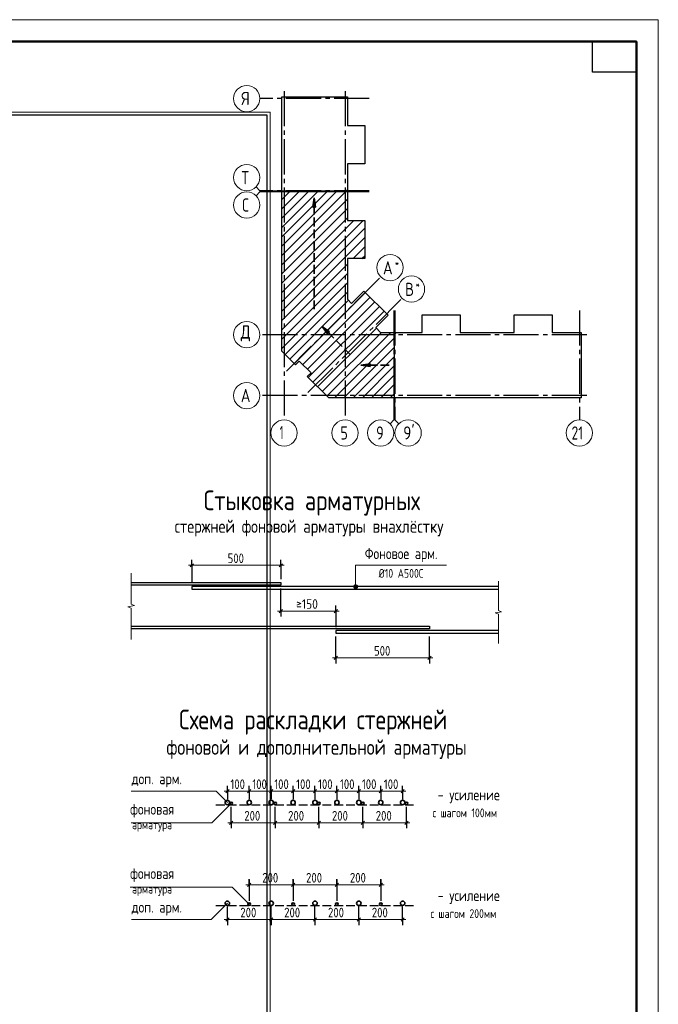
# Model space of a CAD drawing. Header units: millimetres. Extents: x 0 to 43617, y 0 to 59400.
# Tile 30 of 30: x 27429 to 42000, y 36931 to 59400. Entities that reach past the tile are written whole.
import ezdxf

# ---------------------------------------------------------------- set-up
doc = ezdxf.new("R2010")
doc.units = ezdxf.units.MM
doc.linetypes.add('______2', pattern=[270, 200, -70])
doc.linetypes.add('______5', pattern=[1100, 800, -100, 100, -100])
for name, color, linetype, lineweight in [('Standard', 7, 'Continuous', 25), ('Оси', 40, '______5', 18), ('Примечания', 7, 'Continuous', 25)]:
    doc.layers.add(name, color=color, linetype=linetype, lineweight=lineweight)
doc.styles.add('GOST 2.304-81', font='txt')
doc.styles.add('ISOCPEUR', font='txt')

msp = doc.modelspace()

# ---------------------------------------------------------------- hatches: boundary and pattern name
at = {"layer": 'Примечания', "linetype": 'Continuous', "lineweight": 35, "transparency": 33554687}
for points in [[(34178, 55124), (34148, 55334), (34118, 55124)], [(34499, 52274), (34329, 52401), (34456, 52231)], [(35423, 51547), (35213, 51517), (35423, 51487)]]:
    msp.add_hatch(color=7, dxfattribs=at).paths.add_polyline_path(points)
at = {"layer": 'Примечания', "linetype": 'Continuous', "lineweight": 13, "transparency": 33554687}
for points in [[(35047, 46463), (35137, 46463), (35131, 46485)], [(35047, 46463), (35131, 46485), (35053, 46485)], [(35053, 46440), (35137, 46463), (35047, 46463)], [(35053, 46485), (35131, 46485), (35115, 46502)], [(35053, 46485), (35115, 46502), (35070, 46502)], [(35053, 46440), (35131, 46440), (35137, 46463)], [(35070, 46424), (35131, 46440), (35053, 46440)], [(35070, 46502), (35115, 46502), (35092, 46508)], [(35070, 46424), (35115, 46424), (35131, 46440)], [(35115, 46424), (35070, 46424), (35092, 46418)]]:
    msp.add_hatch(color=7, dxfattribs=at).paths.add_polyline_path(points)

# ---------------------------------------------------------------- linework, layer by layer
at = {"layer": 'Standard', "color": 7, "linetype": 'Continuous', "lineweight": 13, "transparency": 33554687}
for p, q in [((32909, 55496), (32821, 55584)), ((32909, 55471), (32821, 55383)), ((32909, 55496), (33409, 55496)), ((32909, 55471), (33409, 55471)), ((35967, 50269), (35967, 50769)), ((35992, 50269), (35992, 50769)), ((35967, 50269), (35879, 50181)), ((35992, 50269), (36080, 50181))]:
    msp.add_line(p, q, dxfattribs=at)
at = {"layer": 'Standard', "color": 7, "linetype": 'Continuous', "lineweight": 35, "transparency": 33554687}
for p, q in [((33409, 54233), (34657, 55481)), ((33409, 54658), (34232, 55481)), ((33409, 55082), (33808, 55481)), ((33409, 54021), (34869, 55481)), ((33409, 54445), (34445, 55481)), ((33409, 54870), (34020, 55481)), ((33409, 55294), (33596, 55481)), ((33409, 53809), (34905, 55305)), ((33409, 53597), (34905, 55093)), ((33409, 53385), (34905, 54881)), ((33409, 52961), (35266, 54818)), ((33409, 53173), (35054, 54818)), ((33409, 52748), (35302, 54641)), ((33409, 52536), (35302, 54429)), ((35035, 53950), (35302, 54217)), ((35247, 53950), (35302, 54005)), ((33409, 52324), (34905, 53820)), ((33409, 52112), (34905, 53608)), ((33409, 51900), (34905, 53396)), ((33485, 51763), (34905, 53184)), ((33697, 51551), (35318, 53173)), ((33888, 51530), (35424, 53067)), ((33591, 51657), (34931, 52998)), ((33994, 51424), (35530, 52961)), ((34015, 51233), (35636, 52855)), ((34121, 51127), (35743, 52749)), ((34227, 51021), (35568, 52362)), ((34333, 50915), (35683, 52265)), ((34439, 50809), (35895, 52265)), ((34612, 50769), (35977, 52134)), ((34824, 50769), (35977, 51922)), ((35036, 50769), (35977, 51710)), ((35248, 50769), (35977, 51498)), ((35460, 50769), (35977, 51286)), ((35672, 50769), (35977, 51074)), ((35884, 50769), (35977, 50862))]:
    msp.add_line(p, q, dxfattribs=at)
at = {"layer": 'Standard', "color": 7, "linetype": 'Continuous', "lineweight": 13, "transparency": 33554687}
msp.add_lwpolyline([(0, 0), (42000, 0), (42000, 59400), (0, 59400), (0, 0)], close=True, dxfattribs=at)
for points in [[(42000, 59400), (0, 59400), (0, 0), (42000, 0), (42000, 59400)], [(42000, 59400), (0, 59400), (0, 0), (42000, 0), (42000, 59400)], [(7674, 10380), (33074, 10380), (33074, 57220), (7674, 57220), (7674, 10380)]]:
    msp.add_lwpolyline(points, dxfattribs=at)
at = {"layer": 'Standard', "color": 7, "linetype": 'Continuous', "lineweight": 50, "transparency": 33554687}
msp.add_lwpolyline([(2000, 58900), (41500, 58900), (41500, 500), (2000, 500), (2000, 58900)], close=True, dxfattribs=at)
at = {"layer": 'Standard', "color": 7, "linetype": 'Continuous', "lineweight": 25, "transparency": 33554687}
msp.add_lwpolyline([(41500, 58900), (41500, 58200), (40500, 58200), (40500, 58900), (41500, 58900)], close=True, dxfattribs=at)
for points in [[(33409, 55486), (33409, 57643), (34905, 57643), (34905, 56982), (35302, 56982), (35302, 56114), (34905, 56114), (34905, 55486), (34887, 55486), (34887, 55506), (34872, 55506), (34872, 55486), (33409, 55486)], [(7394, 10100), (33074, 10100), (33074, 57220), (7394, 57220), (7394, 10100)], [(33409, 52026), (33409, 55481), (33547, 55481), (33547, 55461), (33562, 55461), (33562, 55481), (34905, 55481), (34905, 54818), (35302, 54818), (35302, 53950), (34905, 53950), (34905, 53024), (35003, 52926), (35284, 53207), (35833, 52658), (35552, 52377), (35664, 52265), (35977, 52265), (35977, 50769), (34479, 50769), (33991, 51257), (34076, 51342), (33808, 51610), (33723, 51525), (33409, 51839), (33409, 52026)], [(35982, 50769), (35982, 52232), (36002, 52232), (36002, 52247), (35982, 52247), (35982, 52265), (36610, 52265), (36610, 52662), (37478, 52662), (37478, 52265), (38096, 52265), (38714, 52265), (38714, 52662), (39582, 52662), (39582, 52265), (40243, 52265), (40243, 50769), (38096, 50769), (35982, 50769)]]:
    msp.add_lwpolyline(points, dxfattribs=at)
at = {"layer": 'Standard', "color": 254, "linetype": 'Continuous', "lineweight": 13, "true_color": 0xc4c4ff, "transparency": 33554687}
msp.add_lwpolyline([(8224, 10930), (33143, 10930), (33143, 57289), (8224, 57289), (8224, 10930)], dxfattribs=at)
at = {"layer": 'Оси', "color": 8, "linetype": '______5', "lineweight": -3, "transparency": 33554687}
for p, q in [((33462, 57770), (33462, 50269)), ((34852, 57770), (34852, 50269)), ((35405, 57600), (32909, 57600)), ((35405, 55496), (32909, 55496)), ((35405, 55471), (32909, 55471)), ((33517, 51381), (35667, 53531)), ((34007, 50891), (36157, 53041)), ((35967, 52765), (35967, 50269)), ((35992, 52765), (35992, 50269)), ((40200, 52765), (40200, 50269)), ((40370, 52212), (32909, 52212)), ((40370, 52212), (32909, 52212)), ((40370, 50822), (32909, 50822))]:
    msp.add_line(p, q, dxfattribs=at)
at = {"layer": 'Оси', "color": 7, "linetype": 'Continuous', "lineweight": 13, "transparency": 33554687}
for centre in [(32609, 57600), (32609, 55796), (32609, 55171), (35879, 53743), (36369, 53253), (32609, 52212), (32609, 52212), (32609, 50822), (33462, 49969), (34852, 49969), (35667, 49969), (36292, 49969), (40200, 49969)]:
    msp.add_circle(centre, 300, dxfattribs=at)
at = {"layer": 'Примечания', "color": 7, "linetype": 'Continuous', "lineweight": 35, "transparency": 33554687}
for p, q in [((34148, 55334), (34118, 55124)), ((34148, 55334), (34148, 55334)), ((34148, 55334), (34148, 55334)), ((34148, 55334), (34148, 55334)), ((34178, 55124), (34148, 55334)), ((34118, 55124), (34178, 55124)), ((34148, 55124), (34148, 55109)), ((34329, 52401), (34329, 52401)), ((34329, 52401), (34329, 52401)), ((34329, 52401), (34329, 52401)), ((34329, 52401), (34456, 52231)), ((34499, 52274), (34329, 52401)), ((34456, 52231), (34499, 52274)), ((34478, 52252), (34488, 52242)), ((35423, 51547), (35213, 51517)), ((35213, 51517), (35213, 51517)), ((35213, 51517), (35213, 51517)), ((35213, 51517), (35213, 51517)), ((35213, 51517), (35423, 51487)), ((35423, 51487), (35423, 51547)), ((35423, 51517), (35438, 51517))]:
    msp.add_line(p, q, dxfattribs=at)
at = {"layer": 'Примечания', "color": 7, "linetype": '______2', "lineweight": 35, "transparency": 33554687}
for p, q in [((34148, 52794), (34148, 55334)), ((34980, 51750), (34329, 52401)), ((35863, 51517), (35213, 51517))]:
    msp.add_line(p, q, dxfattribs=at)
at = {"layer": 'Примечания', "color": 7, "linetype": 'Continuous', "lineweight": 25, "transparency": 33554687}
for p, q in [((31317, 46911), (31392, 46986)), ((33347, 46911), (33422, 46986)), ((33347, 45868), (33422, 45943)), ((34602, 45868), (34677, 45943)), ((34602, 44799), (34677, 44874)), ((36742, 44799), (36817, 44874)), ((32130, 41756), (32205, 41831)), ((32630, 41756), (32705, 41831)), ((33130, 41756), (33205, 41831)), ((33630, 41756), (33705, 41831)), ((34130, 41756), (34205, 41831)), ((34630, 41756), (34705, 41831)), ((35130, 41756), (35205, 41831)), ((35630, 41756), (35705, 41831)), ((36130, 41756), (36205, 41831)), ((32220, 41036), (32295, 41111)), ((33220, 41036), (33295, 41111)), ((34220, 41036), (34295, 41111)), ((35220, 41036), (35295, 41111)), ((36220, 41036), (36295, 41111)), ((32630, 39622), (32705, 39697)), ((33630, 39622), (33705, 39697)), ((34630, 39622), (34705, 39697)), ((35630, 39622), (35705, 39697)), ((32130, 38827), (32205, 38902)), ((33130, 38827), (33205, 38902)), ((34130, 38827), (34205, 38902)), ((35130, 38827), (35205, 38902)), ((36130, 38827), (36205, 38902))]:
    msp.add_line(p, q, dxfattribs=at)
at = {"layer": 'Примечания', "color": 253, "linetype": 'Continuous', "lineweight": -3, "true_color": 0xa0a0a0, "transparency": 33554687}
for p, q in [((31355, 46949), (31355, 47074)), ((33385, 46949), (33385, 47074)), ((31355, 46949), (31355, 46824)), ((31355, 46949), (31355, 46538)), ((33385, 46949), (33385, 46824)), ((33385, 46949), (33385, 46633)), ((33385, 45906), (33385, 46423)), ((33385, 45906), (33385, 46031)), ((33385, 45906), (33385, 45781)), ((34640, 45906), (34640, 46031)), ((34640, 45906), (34640, 45781)), ((34640, 45906), (34640, 45538)), ((34640, 44837), (34640, 45328)), ((36780, 44837), (36780, 45328)), ((34640, 44837), (34640, 44962)), ((36780, 44837), (36780, 44962)), ((34640, 44837), (34640, 44712)), ((36780, 44837), (36780, 44712)), ((32167, 41794), (32167, 41919)), ((32167, 41794), (32167, 41669)), ((32167, 41794), (32167, 41611)), ((32667, 41794), (32667, 41919)), ((32667, 41794), (32667, 41669)), ((32667, 41794), (32667, 41611)), ((33167, 41794), (33167, 41919)), ((33167, 41794), (33167, 41669)), ((33167, 41794), (33167, 41611)), ((33667, 41794), (33667, 41919)), ((33667, 41794), (33667, 41669)), ((33667, 41794), (33667, 41611)), ((34167, 41794), (34167, 41919)), ((34167, 41794), (34167, 41669)), ((34167, 41794), (34167, 41611)), ((34667, 41794), (34667, 41919)), ((34667, 41794), (34667, 41669)), ((34667, 41794), (34667, 41611)), ((35167, 41794), (35167, 41919)), ((35167, 41794), (35167, 41669)), ((35167, 41794), (35167, 41611)), ((35667, 41794), (35667, 41919)), ((35667, 41794), (35667, 41669)), ((35667, 41794), (35667, 41611)), ((36167, 41794), (36167, 41919)), ((36167, 41794), (36167, 41669)), ((36167, 41794), (36167, 41611)), ((32257, 41073), (32257, 41441)), ((36257, 41073), (36257, 41441)), ((32257, 41073), (32257, 41198)), ((33257, 41073), (33257, 41198)), ((34257, 41073), (34257, 41198)), ((35257, 41073), (35257, 41198)), ((36257, 41073), (36257, 41198)), ((32257, 41073), (32257, 40948)), ((33257, 41073), (33257, 40948)), ((34257, 41073), (34257, 40948)), ((35257, 41073), (35257, 40948)), ((36257, 41073), (36257, 40948)), ((32667, 39659), (32667, 39784)), ((32667, 39778), (32667, 39317)), ((33667, 39659), (33667, 39784)), ((33667, 39778), (33667, 39317)), ((34667, 39659), (34667, 39784)), ((34667, 39778), (34667, 39317)), ((35667, 39659), (35667, 39784)), ((35667, 39778), (35667, 39317)), ((32667, 39659), (32667, 39534)), ((32667, 39659), (32667, 39292)), ((33667, 39659), (33667, 39534)), ((33667, 39659), (33667, 39292)), ((34667, 39659), (34667, 39534)), ((34667, 39659), (34667, 39292)), ((35667, 39659), (35667, 39534)), ((35667, 39659), (35667, 39292)), ((32167, 38865), (32167, 39162)), ((36167, 38865), (36167, 39162)), ((32167, 38865), (32167, 38990)), ((33167, 38865), (33167, 38990)), ((34167, 38865), (34167, 38990)), ((35167, 38865), (35167, 38990)), ((36167, 38865), (36167, 38990)), ((32167, 38865), (32167, 38740)), ((33167, 38865), (33167, 38740)), ((34167, 38865), (34167, 38740)), ((35167, 38865), (35167, 38740)), ((36167, 38865), (36167, 38740))]:
    msp.add_line(p, q, dxfattribs=at)
at = {"layer": 'Примечания', "color": 7, "linetype": 'Continuous', "lineweight": 13, "transparency": 33554687}
for p, q in [((29973, 46770), (29973, 46060)), ((31355, 46949), (31280, 46949)), ((31355, 46949), (33385, 46949)), ((33385, 46949), (33460, 46949)), ((38351, 46590), (38351, 45920)), ((35047, 46463), (35047, 46463)), ((35092, 46508), (35092, 46508)), ((35092, 46418), (35092, 46418)), ((35137, 46463), (35137, 46463)), ((30048, 46029), (29898, 45999)), ((29898, 45999), (29973, 45969)), ((29973, 46060), (30048, 46029)), ((29973, 45969), (29973, 45258)), ((33385, 45906), (33310, 45906)), ((33385, 45906), (34640, 45906)), ((34640, 45906), (34715, 45906)), ((38426, 45891), (38276, 45862)), ((38276, 45862), (38351, 45834)), ((38351, 45920), (38426, 45891)), ((38351, 45834), (38351, 45163)), ((29973, 45258), (29973, 45258)), ((38351, 45163), (38351, 45163)), ((34640, 44837), (34565, 44837)), ((34640, 44837), (36780, 44837)), ((36780, 44837), (36855, 44837)), ((32167, 41794), (32092, 41794)), ((32167, 41794), (32667, 41794)), ((32667, 41794), (33167, 41794)), ((33167, 41794), (33667, 41794)), ((33667, 41794), (34167, 41794)), ((34167, 41794), (34667, 41794)), ((34667, 41794), (35167, 41794)), ((35167, 41794), (35667, 41794)), ((35667, 41794), (36167, 41794)), ((36167, 41794), (36242, 41794)), ((32257, 41073), (32182, 41073)), ((32257, 41073), (33257, 41073)), ((33257, 41073), (34257, 41073)), ((34257, 41073), (35257, 41073)), ((35257, 41073), (36257, 41073)), ((36257, 41073), (36332, 41073)), ((32667, 39659), (32592, 39659)), ((32667, 39659), (33667, 39659)), ((33667, 39659), (34667, 39659)), ((34667, 39659), (35667, 39659)), ((35667, 39659), (35742, 39659)), ((32167, 38865), (32092, 38865)), ((32167, 38865), (33167, 38865)), ((33167, 38865), (34167, 38865)), ((34167, 38865), (35167, 38865)), ((35167, 38865), (36167, 38865)), ((36167, 38865), (36242, 38865))]:
    msp.add_line(p, q, dxfattribs=at)
at = {"layer": 'Примечания', "color": 8, "linetype": '______2', "lineweight": -3, "true_color": 0x737373, "transparency": 33554687}
for p, q in [((31907, 41486), (36417, 41486)), ((31907, 39187), (36417, 39187))]:
    msp.add_line(p, q, dxfattribs=at)
at = {"layer": 'Примечания', "color": 7, "linetype": 'Continuous', "lineweight": 13, "transparency": 33554687}
for points in [[(35092, 46463), (35092, 46949), (37170, 46949)], [(29973, 41794), (31909, 41794), (32167, 41536)], [(32257, 41516), (31815, 41073), (29973, 41073)], [(32667, 39217), (32279, 39605), (29950, 39605)], [(32167, 39237), (31795, 38865), (29982, 38865)]]:
    msp.add_lwpolyline(points, dxfattribs=at)
at = {"layer": 'Примечания', "color": 7, "linetype": 'Continuous', "lineweight": 25, "transparency": 33554687}
for points in [[(29973, 46558), (33385, 46558), (33385, 46498), (29973, 46498)], [(38351, 46463), (31355, 46463), (31355, 46403), (38351, 46403)], [(29973, 45558), (36780, 45558), (36780, 45498), (29973, 45498)], [(38351, 45463), (34640, 45463), (34640, 45403), (38351, 45403)]]:
    msp.add_lwpolyline(points, dxfattribs=at)
at = {"layer": 'Примечания', "color": 253, "linetype": 'Continuous', "lineweight": -3, "true_color": 0xa0a0a0, "transparency": 33554687}
for points in [[(33257, 41073), (33257, 41090), (33257, 41090), (33257, 41090), (33257, 41090), (33257, 41090), (33257, 41090), (33257, 41441)], [(34257, 41073), (34257, 41090), (34257, 41090), (34257, 41090), (34257, 41090), (34257, 41441)], [(35257, 41073), (35257, 41090), (35257, 41090), (35257, 41441)], [(33167, 38865), (33167, 38882), (33167, 38882), (33167, 38882), (33167, 38882), (33167, 38882), (33167, 38882), (33167, 39162)], [(34167, 38865), (34167, 38882), (34167, 38882), (34167, 38882), (34167, 38882), (34167, 39162)], [(35167, 38865), (35167, 38882), (35167, 38882), (35167, 39162)]]:
    msp.add_lwpolyline(points, dxfattribs=at)
at = {"layer": 'Примечания', "color": 7, "linetype": 'Continuous', "lineweight": 13, "transparency": 33554687}
msp.add_circle((35092, 46463), 45, dxfattribs=at)
at = {"layer": 'Примечания', "color": 7, "linetype": 'Continuous', "lineweight": 35, "transparency": 33554687}
for centre, radius in [((32167, 41536), 50), ((32667, 41536), 50), ((33167, 41536), 50), ((33667, 41536), 50), ((34167, 41536), 50), ((34667, 41536), 50), ((35167, 41536), 50), ((35667, 41536), 50), ((36167, 41536), 50), ((32257, 41516), 30), ((33257, 41516), 30), ((34257, 41516), 30), ((35257, 41516), 30), ((36257, 41516), 30), ((32167, 39237), 50), ((32667, 39217), 30), ((33167, 39237), 50), ((33667, 39217), 30), ((34167, 39237), 50), ((34667, 39217), 30), ((35167, 39237), 50), ((35667, 39217), 30), ((36167, 39237), 50)]:
    msp.add_circle(centre, radius, dxfattribs=at)

# ---------------------------------------------------------------- texts
at = {"layer": 'Standard', "color": 7, "linetype": 'Continuous', "lineweight": 25, "transparency": 33554687, "insert": (40020, 49819), "char_height": 300, "width": 472.29, "attachment_point": 7, "style": 'ISOCPEUR'}
msp.add_mtext('\\W0.75;21', dxfattribs=at)
at = {"layer": 'Оси', "color": 7, "linetype": 'Continuous', "lineweight": 25, "transparency": 33554687, "attachment_point": 7, "style": 'ISOCPEUR'}
for s, insert, char_height, width in [('\\W0.80;Я', (32489, 57450), 300, 359.84), ('\\W0.80;Т', (32489, 55646), 300, 359.84), ('\\W0.78;С', (32504, 55021), 300, 326.41), ('\\W0.80;*', (35988, 53761), 180, 215.89), ('\\W0.82;А', (35718, 53586), 300, 392.65), ('\\W0.80;В', (36223, 53096), 300, 359.83), ('\\W0.80;*', (36463, 53271), 180, 215.89), ('\\W0.82;Д', (32474, 52062), 300, 392.64), ('\\W0.82;А', (32474, 50672), 300, 392.64), ('\\W0.56;1', (33362, 49829), 300, 233.32), ('\\W0.78;5', (34747, 49819), 300, 326.41), ('\\W0.78;9', (35562, 49819), 300, 326.41), ("\\W0.84;9'", (36180, 49819), 300, 440.64)]:
    msp.add_mtext(s, dxfattribs=dict(at, insert=insert, char_height=char_height, width=width))
at = {"layer": 'Примечания', "color": 7, "linetype": 'Continuous', "lineweight": 50, "transparency": 33554687, "attachment_point": 7, "style": 'GOST 2.304-81'}
for s, insert, char_height, width in [('Стыковка\\~арматурных', (31627, 48084), 450, 5309.45), ('стержней\\~фоновой\\~арматуры\\~внахлёстку', (30963, 47609), 300, 6502.98), ('Схема\\~раскладки\\~стержней', (31065, 43084), 450, 6428.76), ('фоновой\\~и\\~дополнительной\\~арматуры', (30776, 42530), 350, 6865.69)]:
    msp.add_mtext(s, dxfattribs=dict(at, insert=insert, char_height=char_height, width=width))
at = {"layer": 'Примечания', "color": 7, "linetype": 'Continuous', "lineweight": 25, "transparency": 33554687, "attachment_point": 7}
for s, insert, char_height, width, style in [('500', (32174, 46999), 220, 516.39, 'GOST 2.304-81'), ('Фоновое\\~арм.', (35303, 47024), 250, 1812.6, 'GOST 2.304-81'), ('Ø10\\~А500С', (35620, 46664), 200, 1153.95, 'GOST 2.304-81'), ('\\W0.87;≥150', (33737, 45956), 220, 666.9, 'ISOCPEUR'), ('500', (35514, 44887), 220, 516.4, 'GOST 2.304-81'), ('доп.\\~арм.', (29982, 41885), 250, 1208.65, 'GOST 2.304-81'), ('100', (32237, 41844), 220, 485.09, 'GOST 2.304-81'), ('100', (32737, 41844), 220, 485.09, 'GOST 2.304-81'), ('100', (33237, 41844), 220, 485.09, 'GOST 2.304-81'), ('100', (33737, 41844), 220, 485.09, 'GOST 2.304-81'), ('100', (34237, 41844), 220, 485.09, 'GOST 2.304-81'), ('100', (34737, 41844), 220, 485.09, 'GOST 2.304-81'), ('100', (35237, 41844), 220, 485.09, 'GOST 2.304-81'), ('100', (35737, 41844), 220, 485.09, 'GOST 2.304-81'), ('-\\~усиление', (36967, 41520), 250, 1510.8, 'GOST 2.304-81'), ('фоновая', (29950, 41193), 250, 1173.25, 'GOST 2.304-81'), ('200', (32554, 41123), 220, 531.96, 'GOST 2.304-81'), ('200', (33554, 41123), 220, 531.96, 'GOST 2.304-81'), ('200', (34554, 41123), 220, 531.96, 'GOST 2.304-81'), ('200', (35554, 41123), 220, 531.96, 'GOST 2.304-81'), ('с\\~шагом\\~100мм', (36847, 41200), 200, 1606.26, 'GOST 2.304-81'), ('арматура', (29992, 40873), 200, 1066.47, 'GOST 2.304-81'), ('фоновая', (29950, 39725), 250, 1173.25, 'GOST 2.304-81'), ('200', (32964, 39709), 220, 531.97, 'GOST 2.304-81'), ('200', (33964, 39709), 220, 531.97, 'GOST 2.304-81'), ('200', (34964, 39709), 220, 531.97, 'GOST 2.304-81'), ('арматура', (29992, 39405), 200, 1066.47, 'GOST 2.304-81'), ('-\\~усиление', (36967, 39221), 250, 1510.8, 'GOST 2.304-81'), ('доп.\\~арм.', (29982, 38956), 250, 1208.65, 'GOST 2.304-81'), ('200', (32464, 38915), 220, 531.97, 'GOST 2.304-81'), ('200', (33464, 38915), 220, 531.97, 'GOST 2.304-81'), ('200', (34464, 38915), 220, 531.97, 'GOST 2.304-81'), ('200', (35464, 38915), 220, 531.97, 'GOST 2.304-81'), ('с\\~шагом\\~200мм', (36801, 38901), 200, 1648.89, 'GOST 2.304-81')]:
    msp.add_mtext(s, dxfattribs=dict(at, insert=insert, char_height=char_height, width=width, style=style))

doc.saveas('drawing.dxf')
